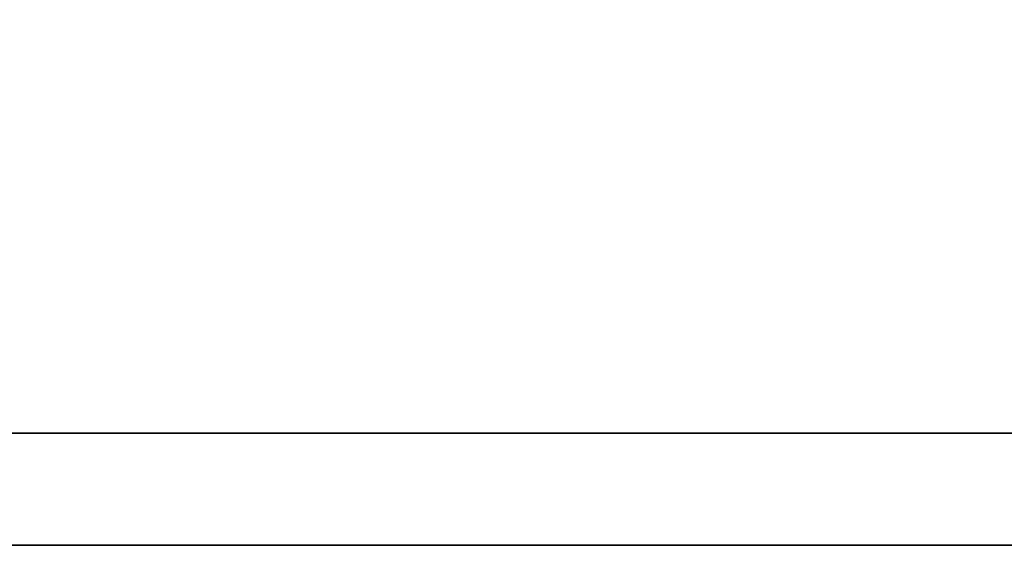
# Model space of a CAD drawing. Header units: millimetres. Extents: x 366 to 665, y 370 to 467.
# Tile 36 of 52: x 610.096 to 610.943, y 401.743 to 402.195. Entities that reach past the tile are written whole.
import ezdxf

# ---------------------------------------------------------------- set-up
doc = ezdxf.new("R2010")
doc.units = ezdxf.units.MM
doc.header["$LTSCALE"] = 0.15
doc.layers.add('DIM', color=4, linetype='CONTINUOUS')
doc.layers.add('layer 1', color=7, linetype='CONTINUOUS')

# ---------------------------------------------------------------- blocks, each defined once
blk = doc.blocks.new('TBI MOTION logo(完整正式版)')
at = {"layer": 'layer 1', "color": 22, "lineweight": 35}
blk.add_open_spline([(75.90875, -9.47875), (75.90875, -9.47875), (75.90875, -12.28625), (75.90875, -12.28625), (75.90875, -12.28625), (75.90875, -12.28625), (75.90875, -12.47875), (75.90875, -12.47875), (75.90875, -12.47875), (75.90875, -12.47875), (75.71625, -12.47875), (75.71625, -12.47875), (75.71625, -12.47875), (75.71625, -12.47875), (-88.32875, -12.47875), (-88.32875, -12.47875), (-88.32875, -12.47875), (-88.32875, -12.47875), (-88.32875, -13.29375), (-88.32875, -13.29375), (-88.32875, -13.29375), (-88.32875, -13.29375), (82.89125, -13.29375), (82.89125, -13.29375), (82.89125, -13.29375), (82.89125, -13.29375), (75.90875, -9.47875), (75.90875, -9.47875)], degree=3, knots=[0, 0, 0, 0, 0.1428571, 0.1428571, 0.1428571, 0.1428572, 0.2857143, 0.2857143, 0.2857143, 0.2857143, 0.4285714, 0.4285714, 0.4285714, 0.4285714, 0.5714286, 0.5714286, 0.5714286, 0.5714286, 0.7142857, 0.7142857, 0.7142857, 0.7142857, 0.8571429, 0.8571429, 0.8571429, 0.8571429, 1, 1, 1, 1], dxfattribs=at)

msp = doc.modelspace()

# ---------------------------------------------------------------- block references
at = {"layer": 'DIM', "color": 7, "xscale": 0.1185822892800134, "yscale": 0.1185822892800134, "zscale": 0.1185822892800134}
msp.add_blockref('TBI MOTION logo(完整正式版)', (607.76916, 403.31917), dxfattribs=at)

doc.saveas('drawing.dxf')
